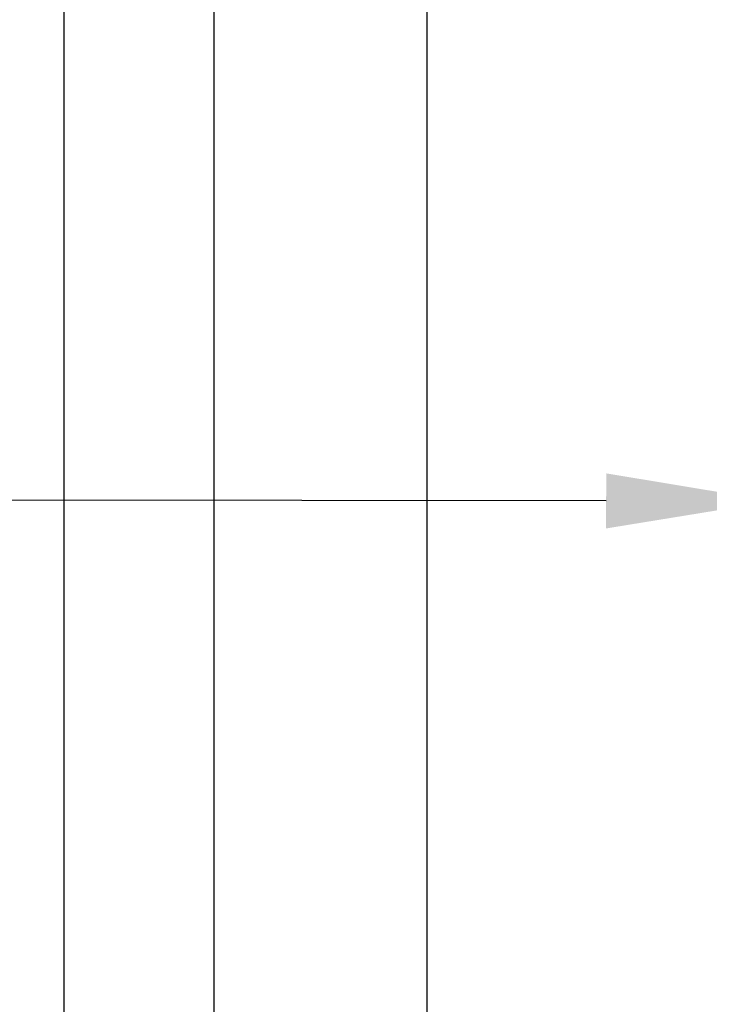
# Model space of a CAD drawing. Header units: inches. Extents: x 2934 to 6866, y 422 to 3136.
# Tile 30 of 84: x 3137 to 3219, y 2189 to 2306. Entities that reach past the tile are written whole.
import ezdxf
from ezdxf import colors
from ezdxf.entities.mleader import LeaderData, LeaderLine
from ezdxf.math import Vec2, Vec3

# ---------------------------------------------------------------- set-up
doc = ezdxf.new("R2010")
doc.units = ezdxf.units.IN
doc.header["$MEASUREMENT"] = 0
doc.layers.add('LV_PANEL MOUNT', color=7, linetype='Continuous')
doc.styles.get("Standard").update_dxf_attribs({"font": 'arial.ttf'})

msp = doc.modelspace()

# ---------------------------------------------------------------- linework, layer by layer
msp.add_lwpolyline([(3142.47, 2885.04), (4056.87, 2885.04), (4056.87, 1107.04), (3142.47, 1107.04)], close=True)
at = {"layer": 'LV_PANEL MOUNT'}
for p, q in [((3160.35, 2159.9), (3160.35, 2591.69)), ((3185.75, 2591.69), (3185.75, 2159.9))]:
    msp.add_line(p, q, dxfattribs=at)

# ---------------------------------------------------------------- leaders
ml = msp.add_multileader_mtext('Standard', dxfattribs=at)
ml.set_content('TS2', color=256)
ml.set_leader_properties()
ml.build(insert=Vec2(0, 0))
ml.multileader.update_dxf_attribs({"dogleg_length": 0.966, "arrow_head_size": 20})
ctx = ml.context
ctx.base_point, ctx.char_height, ctx.arrow_head_size, ctx.landing_gap_size, ctx.plane_origin = Vec3(3041.35, 2248.76), 16, 20, 12, Vec3(3077.65, 2221.05)
notes = []
notes.append((ctx, [(0, (1, 1, 0), (3123.42, 2248.76), (-1, 0), 18.78, [(0, [(3227.14, 2248.61)], 0, [])])]))
ctx.mtext.insert, ctx.mtext.flow_direction = Vec3(3053.35, 2256.89), 5
for ctx, leaders in notes:
    for number, flags, end, landing, length, lines in leaders:
        leader = LeaderData()
        leader.index, (leader.has_last_leader_line, leader.has_dogleg_vector, leader.attachment_direction) = number, flags
        leader.last_leader_point, leader.dogleg_vector, leader.dogleg_length = Vec3(end), Vec3(landing), length
        for number, points, colour, breaks in lines:
            line = LeaderLine()
            line.index, line.vertices, line.color, line.breaks = number, Vec3.list(points), colors.encode_raw_color(colour), breaks
            leader.lines.append(line)
        ctx.leaders.append(leader)

doc.saveas('drawing.dxf')
